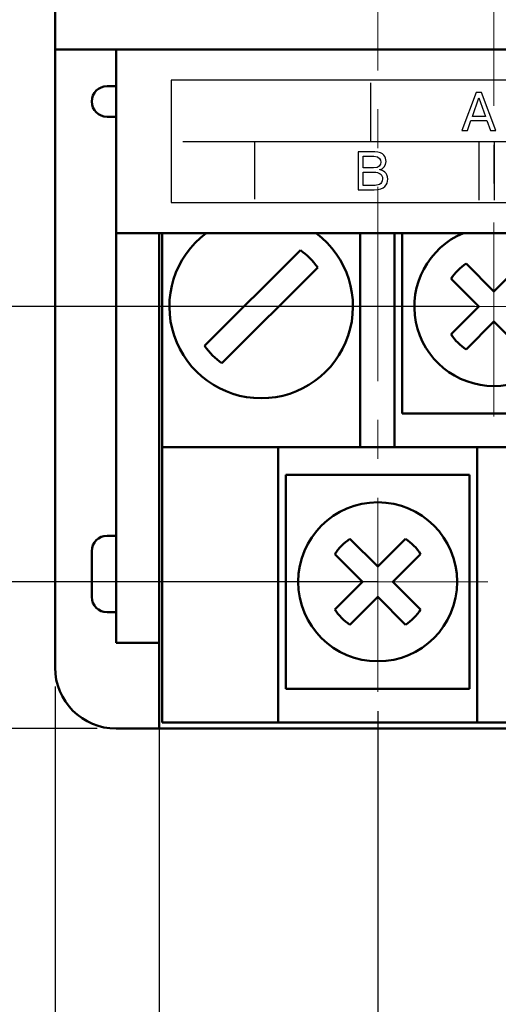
# Model space of a CAD drawing. Header units: millimetres. Extents: x 2171 to 3064, y 1134 to 1531.
# Tile 20 of 43: x 2697 to 2712, y 1227 to 1259. Entities that reach past the tile are written whole.
import ezdxf
from ezdxf.lldxf.tags import DXFTag

# ---------------------------------------------------------------- set-up
doc = ezdxf.new("R2010")
doc.units = ezdxf.units.MM
doc.linetypes.add('CENTER', pattern=[10.16, 6.35, -1.27, 1.27, -1.27])
for name, color, linetype, lineweight in [('help', 4, 'New Line1', 25), ('main', 5, 'Continuous', 50), ('size', 7, 'Continuous', 20), ('ОСЕВЫЕ', 1, 'CENTER', 15)]:
    doc.layers.add(name, color=color, linetype=linetype, lineweight=lineweight)
doc.styles.add('GOST', font='GOST.shx', dxfattribs={"oblique": 15})
doc.styles.add('K5_TEXTSTYLE', font='win_eskd.shx', dxfattribs={"width": 0.8, "oblique": 15, "height": 3.5})
tags = doc.linetypes.add('New Line1', pattern=[0.8, 0.5, -0.3]).pattern_tags.tags
tags[6:7] = [DXFTag(74, 4), DXFTag(75, 0), DXFTag(340, '0'), DXFTag(46, 1.0), DXFTag(50, 0.0), DXFTag(44, 0.0), DXFTag(45, 0.0)]
tags[4:5] = [DXFTag(74, 4), DXFTag(75, 0), DXFTag(340, '0'), DXFTag(46, 1.0), DXFTag(50, 0.0), DXFTag(44, 0.0), DXFTag(45, 0.0)]
doc.dimstyles.new('ISO-25', dxfattribs={"dimtxt": 3.5, "dimasz": 4, "dimexe": 1.25, "dimexo": 0.625, "dimgap": 1, "dimtad": 1, "dimdec": 1, "dimrnd": 0.5, "dimtxsty": 'K5_TEXTSTYLE', "dimcen": 0, "dimclrd": 256, "dimclre": 256, "dimadec": 0, "dimazin": 2, "dimtfac": 1, "dimtdec": 1, "dimtmove": 0, "dimatfit": 1, "dimfxl": 1, "dimlwd": -1, "dimarcsym": 2})

# ---------------------------------------------------------------- blocks, each defined once
blk = doc.blocks.new('_Oblique')
at = {"color": 0, "linetype": 'ByBlock', "lineweight": -2}
blk.add_line((-0.5, -0.5), (0.5, 0.5), dxfattribs=at)
blk = doc.blocks.new('*D65')
at = {"layer": 'Defpoints', "color": 0}
for p in [(2709.02, 1240.605), (2687.845, 1235.805), (2699.845, 1235.805)]:
    blk.add_point(p, dxfattribs=at)
at = {"layer": 'size', "lineweight": -2, "ltscale": 5}
for p, q in [((2708.395, 1240.605), (2686.595, 1240.605)), ((2699.22, 1235.805), (2686.595, 1235.805))]:
    blk.add_line(p, q, dxfattribs=at)
at = {"layer": 'size', "ltscale": 5}
for p, q in [((2687.845, 1240.605), (2687.845, 1235.805)), ((2687.845, 1235.805), (2687.845, 1221.479)), ((2687.845, 1231.805), (2687.845, 1227.805))]:
    blk.add_line(p, q, dxfattribs=at)
at = {"layer": 'size'}
blk.add_solid([(2688.512, 1231.805), (2687.178, 1231.805), (2687.845, 1235.805)], dxfattribs=at)
at = {"layer": 'size', "xscale": 4, "yscale": 4, "zscale": 4, "rotation": 270.0000007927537}
blk.add_blockref('_Oblique', (2687.845, 1240.605), dxfattribs=at)
at = {"layer": 'size', "color": 0, "linetype": 'ByBlock', "ltscale": 100, "insert": (2685.095, 1223.693), "char_height": 3.5, "attachment_point": 5, "rotation": 90, "style": 'GOST'}
blk.add_mtext('5', dxfattribs=at)
blk = doc.blocks.new('*D66')
at = {"layer": 'Defpoints', "color": 0}
for p in [(2687.845, 1249.605), (2712.195, 1249.605), (2708.395, 1240.605)]:
    blk.add_point(p, dxfattribs=at)
at = {"layer": 'size', "ltscale": 5}
for p, q in [((2687.845, 1253.605), (2687.845, 1257.605)), ((2687.845, 1240.605), (2687.845, 1249.605))]:
    blk.add_line(p, q, dxfattribs=at)
at = {"layer": 'size', "lineweight": -2, "ltscale": 5}
for p, q in [((2711.57, 1249.605), (2686.595, 1249.605)), ((2707.77, 1240.605), (2686.595, 1240.605))]:
    blk.add_line(p, q, dxfattribs=at)
at = {"layer": 'size'}
blk.add_solid([(2687.178, 1253.605), (2688.512, 1253.605), (2687.845, 1249.605)], dxfattribs=at)
at = {"layer": 'size', "xscale": 4, "yscale": 4, "zscale": 4, "rotation": 270.0000007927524}
blk.add_blockref('_Oblique', (2687.845, 1240.605), dxfattribs=at)
at = {"layer": 'size', "color": 0, "linetype": 'ByBlock', "ltscale": 100, "insert": (2685.095, 1245.605), "char_height": 3.5, "attachment_point": 5, "rotation": 90, "style": 'GOST'}
blk.add_mtext('9', dxfattribs=at)
blk = doc.blocks.new('*D69')
at = {"layer": 'Defpoints', "color": 0}
for p in [(2697.845, 1237.805), (2708.395, 1237.005), (2708.395, 1212.785)]:
    blk.add_point(p, dxfattribs=at)
at = {"layer": 'size', "lineweight": -2, "ltscale": 5}
for p, q in [((2697.845, 1237.18), (2697.845, 1211.535)), ((2708.395, 1236.38), (2708.395, 1211.535))]:
    blk.add_line(p, q, dxfattribs=at)
at = {"layer": 'size', "ltscale": 5}
blk.add_line((2701.845, 1212.785), (2708.395, 1212.785), dxfattribs=at)
at = {"layer": 'size'}
blk.add_solid([(2701.845, 1213.452), (2701.845, 1212.119), (2697.845, 1212.785)], dxfattribs=at)
at = {"layer": 'size', "xscale": 4, "yscale": 4, "zscale": 4}
blk.add_blockref('_Oblique', (2708.395, 1212.785), dxfattribs=at)
at = {"layer": 'size', "color": 0, "linetype": 'ByBlock', "ltscale": 100, "insert": (2703.12, 1215.798), "char_height": 3.5, "attachment_point": 5, "style": 'GOST'}
blk.add_mtext('10,5', dxfattribs=at)
blk = doc.blocks.new('*D70')
at = {"layer": 'Defpoints', "color": 0}
for p in [(2708.395, 1237.005), (2746.495, 1237.005), (2746.495, 1205.785)]:
    blk.add_point(p, dxfattribs=at)
at = {"layer": 'size', "lineweight": -2, "ltscale": 5}
for p, q in [((2708.395, 1236.38), (2708.395, 1204.535)), ((2746.495, 1236.38), (2746.495, 1204.535))]:
    blk.add_line(p, q, dxfattribs=at)
at = {"layer": 'size', "ltscale": 5}
blk.add_line((2712.395, 1205.785), (2742.495, 1205.785), dxfattribs=at)
at = {"layer": 'size'}
for points in [[(2712.395, 1206.452), (2712.395, 1205.119), (2708.395, 1205.785)], [(2742.495, 1205.119), (2742.495, 1206.452), (2746.495, 1205.785)]]:
    blk.add_solid(points, dxfattribs=at)
at = {"layer": 'size', "color": 0, "linetype": 'ByBlock', "ltscale": 100, "insert": (2727.445, 1208.798), "char_height": 3.5, "attachment_point": 5, "style": 'GOST'}
blk.add_mtext('5х7,5=38', dxfattribs=at)
blk = doc.blocks.new('*D107')
at = {"layer": 'Defpoints', "color": 0}
for p in [(2708.395, 1237.005), (2716.015, 1237.005), (2716.015, 1212.785)]:
    blk.add_point(p, dxfattribs=at)
at = {"layer": 'size', "linetype": 'ByBlock', "lineweight": -2, "ltscale": 5}
for p, q in [((2708.395, 1236.38), (2708.395, 1211.535)), ((2716.015, 1236.38), (2716.015, 1211.535))]:
    blk.add_line(p, q, dxfattribs=at)
at = {"layer": 'size', "ltscale": 5}
for p, q in [((2708.395, 1212.785), (2704.395, 1212.785)), ((2708.395, 1212.785), (2716.015, 1212.785)), ((2720.015, 1212.785), (2732.079, 1212.785))]:
    blk.add_line(p, q, dxfattribs=at)
at = {"layer": 'size'}
blk.add_solid([(2720.015, 1213.452), (2720.015, 1212.119), (2716.015, 1212.785)], dxfattribs=at)
at = {"layer": 'size', "xscale": 4, "yscale": 4, "zscale": 4}
blk.add_blockref('_Oblique', (2708.395, 1212.785), dxfattribs=at)
at = {"layer": 'size', "color": 0, "linetype": 'ByBlock', "ltscale": 100, "insert": (2728.047, 1215.798), "char_height": 3.5, "attachment_point": 5, "style": 'GOST'}
blk.add_mtext('7,5', dxfattribs=at)

msp = doc.modelspace()

# ---------------------------------------------------------------- linework, layer by layer
msp.add_lwpolyline([(2701.645, 1253.001), (2757.045, 1253.001), (2757.045, 1257.001), (2701.645, 1257.001)], close=True)
for points in [[(2708.165, 1255.015), (2708.165, 1255.015), (2708.165, 1256.915), (2708.165, 1256.915)], [(2711.617, 1256.598), (2711.617, 1256.598), (2711.15, 1255.364), (2711.15, 1255.364)], [(2711.794, 1256.598), (2711.794, 1256.598), (2711.617, 1256.598), (2711.617, 1256.598)], [(2712.261, 1255.364), (2712.261, 1255.364), (2711.794, 1256.598), (2711.794, 1256.598)], [(2711.49, 1255.822), (2711.49, 1255.822), (2711.706, 1256.431), (2711.706, 1256.431)], [(2711.706, 1256.431), (2711.706, 1256.431), (2711.921, 1255.822), (2711.921, 1255.822)], [(2711.921, 1255.822), (2711.921, 1255.822), (2711.49, 1255.822), (2711.49, 1255.822)], [(2711.328, 1255.364), (2711.328, 1255.364), (2711.444, 1255.683), (2711.444, 1255.683)], [(2711.444, 1255.683), (2711.444, 1255.683), (2711.967, 1255.683), (2711.967, 1255.683)], [(2711.967, 1255.683), (2711.967, 1255.683), (2712.083, 1255.364), (2712.083, 1255.364)], [(2711.15, 1255.364), (2711.15, 1255.364), (2711.328, 1255.364), (2711.328, 1255.364)], [(2712.083, 1255.364), (2712.083, 1255.364), (2712.261, 1255.364), (2712.261, 1255.364)], [(2702.019, 1255), (2702.019, 1255), (2756.665, 1254.997), (2756.665, 1254.997)], [(2704.365, 1255.015), (2704.365, 1255.015), (2704.365, 1253.115), (2704.365, 1253.115)], [(2711.705, 1254.979), (2711.705, 1254.979), (2711.705, 1253.079), (2711.705, 1253.079)], [(2712.205, 1254.979), (2712.205, 1254.979), (2712.205, 1253.079), (2712.205, 1253.079)], [(2708.3, 1254.658), (2708.3, 1254.658), (2707.759, 1254.658), (2707.759, 1254.658)], [(2707.759, 1254.658), (2707.759, 1254.658), (2707.759, 1253.424), (2707.759, 1253.424)], [(2707.924, 1254.135), (2707.924, 1254.135), (2707.924, 1254.519), (2707.924, 1254.519)], [(2708.258, 1254.135), (2708.258, 1254.135), (2707.924, 1254.135), (2707.924, 1254.135)], [(2707.924, 1253.563), (2707.924, 1253.563), (2707.924, 1253.995), (2707.924, 1253.995)], [(2708.268, 1253.563), (2708.268, 1253.563), (2707.924, 1253.563), (2707.924, 1253.563)]]:
    msp.add_open_spline(points, degree=3)
for points, knots in [([(2707.924, 1254.519), (2707.924, 1254.519), (2708.263, 1254.519), (2708.263, 1254.519), (2708.263, 1254.519), (2708.471, 1254.519), (2708.499, 1254.397), (2708.499, 1254.327), (2708.499, 1254.327), (2708.499, 1254.225), (2708.439, 1254.135), (2708.258, 1254.135)], [0, 0, 0, 0, 0.2, 0.2, 0.2, 0.2, 0.4, 0.4, 0.4, 0.4, 0.6, 0.6, 0.6, 0.6]), ([(2708.462, 1254.075), (2708.462, 1254.075), (2708.462, 1254.08), (2708.462, 1254.08), (2708.462, 1254.08), (2708.579, 1254.101), (2708.669, 1254.212), (2708.669, 1254.344), (2708.669, 1254.344), (2708.669, 1254.489), (2708.6, 1254.658), (2708.3, 1254.658)], [0.5, 0.5, 0.5, 0.5, 0.625, 0.625, 0.625, 0.625, 0.75, 0.75, 0.75, 0.75, 0.875, 0.875, 0.875, 0.875]), ([(2707.759, 1253.424), (2707.759, 1253.424), (2708.281, 1253.424), (2708.281, 1253.424), (2708.281, 1253.424), (2708.632, 1253.424), (2708.722, 1253.589), (2708.722, 1253.768), (2708.722, 1253.768), (2708.722, 1253.988), (2708.565, 1254.057), (2708.462, 1254.075)], [0.125, 0.125, 0.125, 0.125, 0.25, 0.25, 0.25, 0.25, 0.375, 0.375, 0.375, 0.375, 0.5, 0.5, 0.5, 0.5]), ([(2707.924, 1253.995), (2707.924, 1253.995), (2708.268, 1253.995), (2708.268, 1253.995), (2708.268, 1253.995), (2708.441, 1253.995), (2708.552, 1253.941), (2708.552, 1253.782), (2708.552, 1253.782), (2708.552, 1253.581), (2708.383, 1253.563), (2708.268, 1253.563)], [0, 0, 0, 0, 0.2, 0.2, 0.2, 0.2, 0.4, 0.4, 0.4, 0.4, 0.6, 0.6, 0.6, 0.6])]:
    msp.add_open_spline(points, degree=3, knots=knots)
at = {"layer": 'help', "ltscale": 5}
msp.add_line((2701.245, 1235.805), (2701.245, 1220.805), dxfattribs=at)
at = {"layer": 'main'}
for p, q in [((2697.845, 1262.305), (2697.845, 1258.005)), ((2760.845, 1258.005), (2697.845, 1258.005)), ((2697.845, 1258.005), (2697.845, 1237.805)), ((2699.845, 1252.005), (2699.845, 1258.005)), ((2699.845, 1256.809), (2699.545, 1256.809)), ((2699.845, 1255.809), (2699.545, 1255.809)), ((2699.845, 1252.005), (2758.845, 1252.005)), ((2699.845, 1252.005), (2699.845, 1238.609)), ((2701.245, 1252.005), (2701.245, 1238.89)), ((2701.245, 1238.89), (2701.245, 1252.005)), ((2701.345, 1252.005), (2701.345, 1245.205)), ((2707.825, 1246.205), (2707.825, 1252.005)), ((2708.945, 1252.005), (2708.945, 1246.205)), ((2709.195, 1252.005), (2709.195, 1249.605)), ((2705.868, 1251.447), (2702.737, 1248.316)), ((2712.195, 1250.1), (2711.288, 1251.007)), ((2713.102, 1251.007), (2712.195, 1250.1)), ((2703.302, 1247.75), (2706.434, 1250.881)), ((2710.793, 1250.512), (2711.7, 1249.605)), ((2709.195, 1249.605), (2709.195, 1246.105)), ((2711.7, 1249.605), (2710.793, 1248.698)), ((2711.288, 1248.203), (2712.195, 1249.11)), ((2712.195, 1249.11), (2713.102, 1248.203)), ((2707.825, 1245.005), (2707.825, 1246.205)), ((2708.945, 1246.205), (2708.945, 1245.005)), ((2709.195, 1246.105), (2715.195, 1246.105)), ((2701.345, 1245.205), (2701.345, 1237.005)), ((2701.345, 1245.005), (2707.825, 1245.005)), ((2705.145, 1245.005), (2705.145, 1237.005)), ((2708.945, 1245.005), (2707.825, 1245.005)), ((2708.945, 1245.005), (2715.445, 1245.005)), ((2711.645, 1237.005), (2711.645, 1245.005)), ((2705.395, 1244.105), (2705.395, 1240.605)), ((2711.395, 1244.105), (2705.395, 1244.105)), ((2711.395, 1240.605), (2711.395, 1244.105)), ((2699.845, 1242.109), (2699.545, 1242.109)), ((2708.395, 1241.1), (2707.488, 1242.007)), ((2709.302, 1242.007), (2708.395, 1241.1)), ((2699.045, 1240.109), (2699.045, 1241.609)), ((2706.993, 1241.512), (2707.9, 1240.605)), ((2708.89, 1240.605), (2709.797, 1241.512)), ((2705.395, 1240.605), (2705.395, 1237.105)), ((2707.9, 1240.605), (2706.993, 1239.698)), ((2709.797, 1239.698), (2708.89, 1240.605)), ((2711.395, 1237.105), (2711.395, 1240.605)), ((2707.488, 1239.203), (2708.395, 1240.11)), ((2708.395, 1240.11), (2709.302, 1239.203)), ((2699.845, 1239.609), (2699.545, 1239.609)), ((2701.245, 1235.805), (2701.245, 1238.89)), ((2701.245, 1238.89), (2701.245, 1235.805)), ((2701.245, 1238.609), (2699.845, 1238.609)), ((2701.345, 1236.005), (2701.345, 1237.005)), ((2705.145, 1237.005), (2705.145, 1236.005)), ((2705.395, 1237.105), (2711.395, 1237.105)), ((2711.645, 1236.005), (2711.645, 1237.005)), ((2705.145, 1236.005), (2701.345, 1236.005)), ((2705.145, 1236.005), (2711.645, 1236.005)), ((2712.765, 1236.005), (2711.645, 1236.005)), ((2701.245, 1235.805), (2699.845, 1235.805)), ((2701.245, 1235.805), (2757.445, 1235.805)), ((2757.445, 1235.805), (2701.245, 1235.805))]:
    msp.add_line(p, q, dxfattribs=at)
msp.add_circle((2708.395, 1240.605), 2.6, dxfattribs=at)
for centre, radius, start, end in [((2699.545, 1256.309), 0.5, 90, 180), ((2699.545, 1256.309), 0.5, 180, 270), ((2704.585, 1249.605), 3, 126.8699, 270), ((2704.585, 1249.605), 3, 270, 53.1301), ((2712.195, 1249.605), 2.6, 112.6199, 67.3801), ((2704.585, 1249.598), 2.25, 34.7596, 55.2403), ((2712.195, 1249.605), 1.67, 122.9031, 147.0969), ((2712.195, 1249.605), 1.67, 212.9031, 237.0969), ((2704.585, 1249.598), 2.25, 214.7596, 235.2403), ((2699.545, 1241.609), 0.5, 90, 180), ((2708.395, 1240.605), 1.67, 122.9031, 147.0969), ((2708.395, 1240.605), 1.67, 32.9031, 57.0969), ((2699.545, 1240.109), 0.5, 180, 270), ((2708.395, 1240.605), 1.67, 212.9031, 237.0969), ((2708.395, 1240.605), 1.67, 302.9031, 327.0969), ((2699.845, 1237.805), 2, 180, 270)]:
    msp.add_arc(centre, radius, start, end, dxfattribs=at)
at = {"layer": 'ОСЕВЫЕ'}
for p, q in [((2712.195, 1246.005), (2712.195, 1321.405)), ((2708.395, 1237.005), (2708.395, 1312.454))]:
    msp.add_line(p, q, dxfattribs=at)
at = {"layer": 'ОСЕВЫЕ', "ltscale": 5}
for p, q in [((2708.595, 1249.605), (2715.795, 1249.605)), ((2704.795, 1240.605), (2711.995, 1240.605))]:
    msp.add_line(p, q, dxfattribs=at)

# ---------------------------------------------------------------- dimensions: what is measured, and where the dimension line sits
at = {"layer": 'size', "ltscale": 5}
for base, p1, p2, picture, middle in [((2687.845, 1249.605), (2708.395, 1240.605), (2712.195, 1249.605), '*D66', (2687.845, 1245.605)), ((2687.845, 1235.805), (2709.02, 1240.605), (2699.845, 1235.805), '*D65', (2687.845, 1223.693))]:
    dim = msp.add_linear_dim(base=base, p1=p1, p2=p2, angle=90, dimstyle='ISO-25', override={"dimtxsty": 'GOST', "dimblk1": 'Oblique', "dimsah": 1}, dxfattribs=at)
    dim.commit()
    dim.dimension.update_dxf_attribs({"geometry": picture, "text_midpoint": middle, "dimtype": 160})
dim = msp.add_linear_dim(base=(2708.395129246, 1212.785202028), p1=(2697.845129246, 1237.805019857), p2=(2708.395129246, 1237.005022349), dimstyle='ISO-25', override={"dimtxsty": 'GOST', "dimblk2": 'Oblique', "dimsah": 1}, dxfattribs=at)
dim.commit()
dim.dimension.update_dxf_attribs({"geometry": '*D69', "text_midpoint": (2703.120129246, 1212.785202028), "dimtype": 160})
at = {"layer": 'size', "linetype": 'ByBlock', "ltscale": 5}
dim = msp.add_linear_dim(base=(2716.015, 1212.785), p1=(2708.395, 1237.005), p2=(2716.015, 1237.005), dimstyle='ISO-25', override={"dimtxsty": 'GOST', "dimblk1": 'Oblique', "dimsah": 1}, dxfattribs=at)
dim.commit()
dim.dimension.update_dxf_attribs({"geometry": '*D107', "text_midpoint": (2728.047, 1215.798)})
at = {"layer": 'size', "ltscale": 5}
dim = msp.add_linear_dim(base=(2746.495, 1205.785), p1=(2708.395, 1237.005), p2=(2746.495, 1237.005), text='5х7,5=<>', dimstyle='ISO-25', override={"dimtxsty": 'GOST'}, dxfattribs=at)
dim.commit()
dim.dimension.update_dxf_attribs({"geometry": '*D70', "text_midpoint": (2727.445, 1208.798)})

doc.saveas('drawing.dxf')
